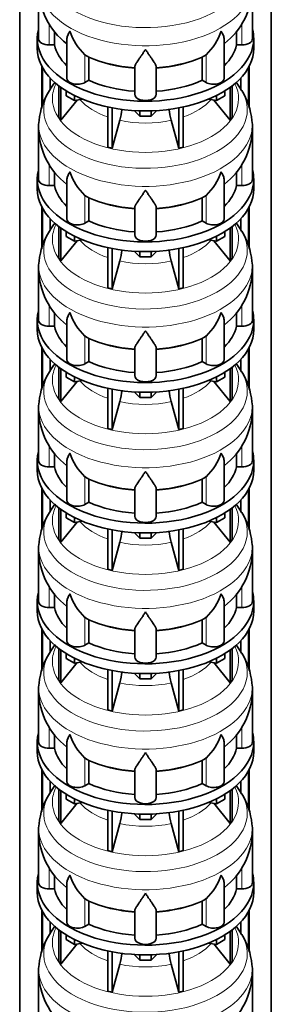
# Model space of a CAD drawing. Header units: millimetres. Extents: x -304 to -45, y -444 to 1021.
# Tile 7 of 29: x -90 to -48, y -270 to -105. Entities that reach past the tile are written whole.
import ezdxf

# ---------------------------------------------------------------- set-up
doc = ezdxf.new("R2010")
doc.units = ezdxf.units.MM
doc.layers.add('MID_134-18', color=7, linetype='Continuous')
doc.layers.add('VSI134_DIFFUSORE', color=7, linetype='Continuous')

# ---------------------------------------------------------------- blocks, each defined once
blk = doc.blocks.new('SE4')
at = {"layer": 'MID_134-18', "color": 7, "linetype": 'Continuous', "lineweight": 35}
for p, q in [((-90.25, 42.75), (-90.25, -385.98)), ((-47.93, -385.98), (-47.93, 42.75)), ((-86.55, -119.56), (-86.55, -112.5)), ((-51.63, -112.5), (-51.63, -119.52)), ((-86.4, -119.05), (-86.4, -112.78)), ((-51.78, -112.78), (-51.78, -119.02)), ((-85.1, -116.31), (-85.1, -114.53)), ((-53.08, -114.53), (-53.08, -116.3)), ((-86.55, -143.24), (-86.55, -136.17)), ((-86.4, -142.73), (-86.4, -136.46)), ((-51.78, -136.46), (-51.78, -142.69)), ((-51.63, -136.17), (-51.63, -143.2)), ((-85.1, -139.99), (-85.1, -138.21)), ((-53.08, -138.21), (-53.08, -139.98)), ((-86.55, -166.91), (-86.55, -159.85)), ((-86.4, -166.4), (-86.4, -160.13)), ((-51.78, -160.13), (-51.78, -166.37)), ((-51.63, -159.85), (-51.63, -166.88)), ((-85.1, -163.67), (-85.1, -161.89)), ((-53.08, -161.89), (-53.08, -163.66)), ((-86.55, -190.59), (-86.55, -183.53)), ((-86.4, -190.08), (-86.4, -183.81)), ((-51.78, -183.81), (-51.78, -190.05)), ((-51.63, -183.53), (-51.63, -190.56)), ((-85.1, -187.35), (-85.1, -185.57)), ((-53.08, -185.57), (-53.08, -187.34)), ((-86.55, -214.27), (-86.55, -207.21)), ((-86.4, -213.76), (-86.4, -207.49)), ((-51.78, -207.49), (-51.78, -213.73)), ((-51.63, -207.21), (-51.63, -214.23)), ((-85.1, -211.02), (-85.1, -209.25)), ((-53.08, -209.25), (-53.08, -211.02)), ((-86.55, -237.95), (-86.55, -230.89)), ((-86.4, -237.44), (-86.4, -231.17)), ((-51.78, -231.17), (-51.78, -237.41)), ((-51.63, -230.89), (-51.63, -237.91)), ((-85.1, -234.7), (-85.1, -232.92)), ((-53.08, -232.92), (-53.08, -234.7)), ((-86.55, -261.63), (-86.55, -254.57)), ((-86.4, -261.12), (-86.4, -254.85)), ((-51.78, -254.85), (-51.78, -261.09)), ((-51.63, -254.57), (-51.63, -261.59)), ((-85.1, -258.38), (-85.1, -256.6)), ((-53.08, -256.6), (-53.08, -258.37))]:
    blk.add_line(p, q, dxfattribs=at)
at = {"layer": 'VSI134_DIFFUSORE', "color": 7, "linetype": 'Continuous', "lineweight": 35}
for p, q in [((-87.09, -99.29), (-87.09, -107.9)), ((-51.09, -107.9), (-51.09, -99.29)), ((-84.38, -108.94), (-84.38, -106.65)), ((-53.8, -106.64), (-53.8, -108.94)), ((-87.29, -107.9), (-87.29, -109.53)), ((-85.29, -108.94), (-84.38, -108.94)), ((-82.35, -108.08), (-82.35, -114.51)), ((-55.83, -114.51), (-55.83, -108.05)), ((-53.8, -108.94), (-52.89, -108.94)), ((-50.89, -109.53), (-50.89, -107.9)), ((-78.99, -110.79), (-79.27, -110.58)), ((-78.63, -114.88), (-78.63, -110.98)), ((-59.55, -110.98), (-59.55, -114.88)), ((-58.91, -110.58), (-59.19, -110.79)), ((-70.89, -117.25), (-70.89, -112.58)), ((-67.29, -117.25), (-67.29, -112.58)), ((-83.66, -115.83), (-83.66, -121.17)), ((-79.27, -115.25), (-78.63, -114.88)), ((-59.55, -114.88), (-58.91, -115.25)), ((-54.52, -115.83), (-54.52, -121.17)), ((-83.35, -116.06), (-83.35, -121.59)), ((-82.44, -117.48), (-82.44, -116.67)), ((-81.05, -118.28), (-82.44, -117.48)), ((-81.05, -118.28), (-81.05, -117.45)), ((-57.13, -118.28), (-57.13, -117.45)), ((-55.74, -117.48), (-57.13, -118.28)), ((-55.74, -117.48), (-55.74, -116.67)), ((-54.83, -116.06), (-54.83, -121.59)), ((-83.35, -121.59), (-80.58, -118.21)), ((-79.69, -118.07), (-81.05, -118.28)), ((-57.13, -118.28), (-58.49, -118.07)), ((-57.6, -118.21), (-54.83, -121.59)), ((-75.43, -119.38), (-75.43, -126.17)), ((-74.69, -119.53), (-74.69, -126.34)), ((-70.07, -120.91), (-71, -119.98)), ((-70.07, -120.91), (-70.07, -120.02)), ((-68.11, -120.91), (-70.07, -120.91)), ((-67.18, -119.98), (-68.11, -120.91)), ((-68.11, -120.91), (-68.11, -120.02)), ((-63.49, -119.53), (-63.49, -126.34)), ((-62.75, -119.38), (-62.75, -126.17)), ((-83.66, -121.17), (-83.35, -121.59)), ((-74.69, -126.34), (-73.43, -121.62)), ((-64.75, -121.62), (-63.49, -126.34)), ((-54.83, -121.59), (-54.52, -121.17)), ((-87.09, -122.97), (-87.09, -131.58)), ((-51.09, -131.58), (-51.09, -122.97)), ((-75.43, -126.17), (-74.69, -126.34)), ((-63.49, -126.34), (-62.75, -126.17)), ((-84.38, -132.62), (-84.38, -130.33)), ((-53.8, -130.32), (-53.8, -132.62)), ((-87.29, -131.58), (-87.29, -133.21)), ((-82.35, -131.76), (-82.35, -138.19)), ((-55.83, -138.19), (-55.83, -131.73)), ((-50.89, -133.21), (-50.89, -131.58)), ((-85.29, -132.62), (-84.38, -132.62)), ((-78.99, -134.47), (-79.27, -134.26)), ((-58.91, -134.26), (-59.19, -134.47)), ((-53.8, -132.62), (-52.89, -132.62)), ((-78.63, -138.56), (-78.63, -134.66)), ((-59.55, -134.66), (-59.55, -138.56)), ((-70.89, -140.93), (-70.89, -136.26)), ((-67.29, -140.93), (-67.29, -136.26)), ((-79.27, -138.93), (-78.63, -138.56)), ((-59.55, -138.56), (-58.91, -138.93)), ((-83.66, -139.51), (-83.66, -144.85)), ((-83.35, -139.74), (-83.35, -145.27)), ((-82.44, -141.16), (-82.44, -140.35)), ((-55.74, -141.16), (-55.74, -140.35)), ((-54.83, -139.74), (-54.83, -145.27)), ((-54.52, -139.51), (-54.52, -144.85)), ((-83.35, -145.27), (-80.58, -141.89)), ((-81.05, -141.96), (-82.44, -141.16)), ((-81.05, -141.96), (-81.05, -141.13)), ((-79.69, -141.75), (-81.05, -141.96)), ((-57.13, -141.96), (-58.49, -141.75)), ((-57.6, -141.89), (-54.83, -145.27)), ((-57.13, -141.96), (-57.13, -141.13)), ((-55.74, -141.16), (-57.13, -141.96)), ((-75.43, -143.06), (-75.43, -149.85)), ((-74.69, -143.21), (-74.69, -150.02)), ((-70.07, -144.59), (-71, -143.66)), ((-70.07, -144.59), (-70.07, -143.7)), ((-67.18, -143.66), (-68.11, -144.59)), ((-68.11, -144.59), (-68.11, -143.7)), ((-63.49, -143.21), (-63.49, -150.02)), ((-62.75, -143.06), (-62.75, -149.85)), ((-83.66, -144.85), (-83.35, -145.27)), ((-74.69, -150.02), (-73.43, -145.3)), ((-68.11, -144.59), (-70.07, -144.59)), ((-64.75, -145.3), (-63.49, -150.02)), ((-54.83, -145.27), (-54.52, -144.85)), ((-87.09, -146.64), (-87.09, -155.26)), ((-51.09, -155.26), (-51.09, -146.64)), ((-75.43, -149.85), (-74.69, -150.02)), ((-63.49, -150.02), (-62.75, -149.85)), ((-84.38, -156.29), (-84.38, -154.01)), ((-53.8, -154), (-53.8, -156.29)), ((-87.29, -155.26), (-87.29, -156.89)), ((-82.35, -155.44), (-82.35, -161.87)), ((-55.83, -161.87), (-55.83, -155.41)), ((-50.89, -156.89), (-50.89, -155.26)), ((-85.29, -156.29), (-84.38, -156.29)), ((-53.8, -156.29), (-52.89, -156.29)), ((-78.99, -158.14), (-79.27, -157.93)), ((-78.63, -162.23), (-78.63, -158.34)), ((-59.55, -158.34), (-59.55, -162.23)), ((-58.91, -157.93), (-59.19, -158.14)), ((-70.89, -164.61), (-70.89, -159.94)), ((-67.29, -164.61), (-67.29, -159.94)), ((-79.27, -162.6), (-78.63, -162.23)), ((-59.55, -162.23), (-58.91, -162.6)), ((-83.66, -163.19), (-83.66, -168.52)), ((-83.35, -163.42), (-83.35, -168.95)), ((-82.44, -164.84), (-82.44, -164.03)), ((-55.74, -164.84), (-55.74, -164.03)), ((-54.83, -163.42), (-54.83, -168.95)), ((-54.52, -163.19), (-54.52, -168.52)), ((-83.35, -168.95), (-80.58, -165.57)), ((-81.05, -165.64), (-82.44, -164.84)), ((-81.05, -165.64), (-81.05, -164.81)), ((-79.69, -165.43), (-81.05, -165.64)), ((-57.13, -165.64), (-58.49, -165.43)), ((-57.6, -165.57), (-54.83, -168.95)), ((-57.13, -165.64), (-57.13, -164.81)), ((-55.74, -164.84), (-57.13, -165.64)), ((-75.43, -166.74), (-75.43, -173.52)), ((-74.69, -166.89), (-74.69, -173.7)), ((-70.07, -168.27), (-71, -167.34)), ((-70.07, -168.27), (-70.07, -167.38)), ((-67.18, -167.34), (-68.11, -168.27)), ((-68.11, -168.27), (-68.11, -167.38)), ((-63.49, -166.89), (-63.49, -173.7)), ((-62.75, -166.74), (-62.75, -173.52)), ((-83.66, -168.52), (-83.35, -168.95)), ((-74.69, -173.7), (-73.43, -168.98)), ((-68.11, -168.27), (-70.07, -168.27)), ((-64.75, -168.98), (-63.49, -173.7)), ((-54.83, -168.95), (-54.52, -168.52)), ((-87.09, -170.32), (-87.09, -178.93)), ((-51.09, -178.93), (-51.09, -170.32)), ((-75.43, -173.52), (-74.69, -173.7)), ((-63.49, -173.7), (-62.75, -173.52)), ((-87.29, -178.93), (-87.29, -180.57)), ((-84.38, -179.97), (-84.38, -177.68)), ((-53.8, -177.68), (-53.8, -179.97)), ((-50.89, -180.57), (-50.89, -178.93)), ((-85.29, -179.97), (-84.38, -179.97)), ((-82.35, -179.11), (-82.35, -185.55)), ((-55.83, -185.55), (-55.83, -179.09)), ((-53.8, -179.97), (-52.89, -179.97)), ((-78.99, -181.82), (-79.27, -181.61)), ((-78.63, -185.91), (-78.63, -182.02)), ((-59.55, -182.02), (-59.55, -185.91)), ((-58.91, -181.61), (-59.19, -181.82)), ((-70.89, -188.29), (-70.89, -183.62)), ((-67.29, -188.29), (-67.29, -183.62)), ((-83.66, -186.87), (-83.66, -192.2)), ((-83.35, -187.1), (-83.35, -192.63)), ((-79.27, -186.28), (-78.63, -185.91)), ((-59.55, -185.91), (-58.91, -186.28)), ((-54.83, -187.1), (-54.83, -192.63)), ((-54.52, -186.87), (-54.52, -192.2)), ((-82.44, -188.52), (-82.44, -187.71)), ((-81.05, -189.32), (-82.44, -188.52)), ((-81.05, -189.32), (-81.05, -188.49)), ((-57.13, -189.32), (-57.13, -188.49)), ((-55.74, -188.52), (-57.13, -189.32)), ((-55.74, -188.52), (-55.74, -187.71)), ((-83.35, -192.63), (-80.58, -189.25)), ((-79.69, -189.11), (-81.05, -189.32)), ((-75.43, -190.42), (-75.43, -197.2)), ((-74.69, -190.56), (-74.69, -197.38)), ((-63.49, -190.56), (-63.49, -197.38)), ((-62.75, -190.42), (-62.75, -197.2)), ((-57.13, -189.32), (-58.49, -189.11)), ((-57.6, -189.25), (-54.83, -192.63)), ((-83.66, -192.2), (-83.35, -192.63)), ((-70.07, -191.95), (-71, -191.02)), ((-70.07, -191.95), (-70.07, -191.06)), ((-68.11, -191.95), (-70.07, -191.95)), ((-67.18, -191.02), (-68.11, -191.95)), ((-68.11, -191.95), (-68.11, -191.06)), ((-54.83, -192.63), (-54.52, -192.2)), ((-74.69, -197.38), (-73.43, -192.65)), ((-64.75, -192.65), (-63.49, -197.38)), ((-87.09, -194), (-87.09, -202.61)), ((-51.09, -202.61), (-51.09, -194)), ((-75.43, -197.2), (-74.69, -197.38)), ((-63.49, -197.38), (-62.75, -197.2)), ((-84.38, -203.65), (-84.38, -201.36)), ((-53.8, -201.35), (-53.8, -203.65)), ((-87.29, -202.61), (-87.29, -204.25)), ((-85.29, -203.65), (-84.38, -203.65)), ((-82.35, -202.79), (-82.35, -209.23)), ((-55.83, -209.23), (-55.83, -202.77)), ((-53.8, -203.65), (-52.89, -203.65)), ((-50.89, -204.25), (-50.89, -202.61)), ((-78.99, -205.5), (-79.27, -205.29)), ((-58.91, -205.29), (-59.19, -205.5)), ((-78.63, -209.59), (-78.63, -205.7)), ((-59.55, -205.7), (-59.55, -209.59)), ((-70.89, -211.97), (-70.89, -207.3)), ((-67.29, -211.97), (-67.29, -207.3)), ((-79.27, -209.96), (-78.63, -209.59)), ((-59.55, -209.59), (-58.91, -209.96)), ((-83.66, -210.55), (-83.66, -215.88)), ((-83.35, -210.77), (-83.35, -216.31)), ((-82.44, -212.2), (-82.44, -211.39)), ((-55.74, -212.2), (-55.74, -211.39)), ((-54.83, -210.77), (-54.83, -216.31)), ((-54.52, -210.55), (-54.52, -215.88)), ((-83.35, -216.31), (-80.58, -212.92)), ((-81.05, -213), (-82.44, -212.2)), ((-81.05, -213), (-81.05, -212.16)), ((-79.69, -212.79), (-81.05, -213)), ((-57.13, -213), (-58.49, -212.79)), ((-57.6, -212.92), (-54.83, -216.31)), ((-57.13, -213), (-57.13, -212.16)), ((-55.74, -212.2), (-57.13, -213)), ((-75.43, -214.09), (-75.43, -220.88)), ((-74.69, -214.24), (-74.69, -221.06)), ((-70.07, -215.62), (-71, -214.69)), ((-70.07, -215.62), (-70.07, -214.74)), ((-67.18, -214.69), (-68.11, -215.62)), ((-68.11, -215.62), (-68.11, -214.74)), ((-63.49, -214.24), (-63.49, -221.06)), ((-62.75, -214.09), (-62.75, -220.88)), ((-83.66, -215.88), (-83.35, -216.31)), ((-74.69, -221.06), (-73.43, -216.33)), ((-68.11, -215.62), (-70.07, -215.62)), ((-64.75, -216.33), (-63.49, -221.06)), ((-54.83, -216.31), (-54.52, -215.88)), ((-87.09, -217.68), (-87.09, -226.29)), ((-51.09, -226.29), (-51.09, -217.68)), ((-75.43, -220.88), (-74.69, -221.06)), ((-63.49, -221.06), (-62.75, -220.88)), ((-84.38, -227.33), (-84.38, -225.04)), ((-53.8, -225.03), (-53.8, -227.33)), ((-87.29, -226.29), (-87.29, -227.92)), ((-82.35, -226.47), (-82.35, -232.9)), ((-55.83, -232.9), (-55.83, -226.45)), ((-50.89, -227.92), (-50.89, -226.29)), ((-85.29, -227.33), (-84.38, -227.33)), ((-53.8, -227.33), (-52.89, -227.33)), ((-78.99, -229.18), (-79.27, -228.97)), ((-78.63, -233.27), (-78.63, -229.37)), ((-59.55, -229.37), (-59.55, -233.27)), ((-58.91, -228.97), (-59.19, -229.18)), ((-70.89, -235.64), (-70.89, -230.97)), ((-67.29, -235.64), (-67.29, -230.97)), ((-79.27, -233.64), (-78.63, -233.27)), ((-59.55, -233.27), (-58.91, -233.64)), ((-83.66, -234.22), (-83.66, -239.56)), ((-83.35, -234.45), (-83.35, -239.99)), ((-82.44, -235.88), (-82.44, -235.06)), ((-55.74, -235.88), (-55.74, -235.06)), ((-54.83, -234.45), (-54.83, -239.99)), ((-54.52, -234.22), (-54.52, -239.56)), ((-83.35, -239.99), (-80.58, -236.6)), ((-81.05, -236.68), (-82.44, -235.88)), ((-81.05, -236.68), (-81.05, -235.84)), ((-79.69, -236.47), (-81.05, -236.68)), ((-57.13, -236.68), (-58.49, -236.47)), ((-57.6, -236.6), (-54.83, -239.99)), ((-57.13, -236.68), (-57.13, -235.84)), ((-55.74, -235.88), (-57.13, -236.68)), ((-75.43, -237.77), (-75.43, -244.56)), ((-74.69, -237.92), (-74.69, -244.74)), ((-70.07, -239.3), (-71, -238.37)), ((-70.07, -239.3), (-70.07, -238.42)), ((-67.18, -238.37), (-68.11, -239.3)), ((-68.11, -239.3), (-68.11, -238.42)), ((-63.49, -237.92), (-63.49, -244.74)), ((-62.75, -237.77), (-62.75, -244.56)), ((-83.66, -239.56), (-83.35, -239.99)), ((-74.69, -244.74), (-73.43, -240.01)), ((-68.11, -239.3), (-70.07, -239.3)), ((-64.75, -240.01), (-63.49, -244.74)), ((-54.83, -239.99), (-54.52, -239.56)), ((-87.09, -241.36), (-87.09, -249.97)), ((-51.09, -249.97), (-51.09, -241.36)), ((-75.43, -244.56), (-74.69, -244.74)), ((-63.49, -244.74), (-62.75, -244.56)), ((-87.29, -249.97), (-87.29, -251.6)), ((-84.38, -251.01), (-84.38, -248.72)), ((-82.35, -250.15), (-82.35, -256.58)), ((-55.83, -256.58), (-55.83, -250.13)), ((-53.8, -248.71), (-53.8, -251.01)), ((-50.89, -251.6), (-50.89, -249.97)), ((-85.29, -251.01), (-84.38, -251.01)), ((-53.8, -251.01), (-52.89, -251.01)), ((-78.99, -252.86), (-79.27, -252.65)), ((-78.63, -256.95), (-78.63, -253.05)), ((-59.55, -253.05), (-59.55, -256.95)), ((-58.91, -252.65), (-59.19, -252.86)), ((-70.89, -259.32), (-70.89, -254.65)), ((-67.29, -259.32), (-67.29, -254.65)), ((-83.66, -257.9), (-83.66, -263.24)), ((-83.35, -258.13), (-83.35, -263.66)), ((-79.27, -257.32), (-78.63, -256.95)), ((-59.55, -256.95), (-58.91, -257.32)), ((-54.83, -258.13), (-54.83, -263.66)), ((-54.52, -257.9), (-54.52, -263.24)), ((-82.44, -259.55), (-82.44, -258.74)), ((-81.05, -260.36), (-82.44, -259.55)), ((-81.05, -260.36), (-81.05, -259.52)), ((-79.69, -260.14), (-81.05, -260.36)), ((-57.13, -260.36), (-58.49, -260.14)), ((-57.13, -260.36), (-57.13, -259.52)), ((-55.74, -259.55), (-57.13, -260.36)), ((-55.74, -259.55), (-55.74, -258.74)), ((-83.35, -263.66), (-80.58, -260.28)), ((-75.43, -261.45), (-75.43, -268.24)), ((-74.69, -261.6), (-74.69, -268.41)), ((-63.49, -261.6), (-63.49, -268.41)), ((-62.75, -261.45), (-62.75, -268.24)), ((-57.6, -260.28), (-54.83, -263.66)), ((-83.66, -263.24), (-83.35, -263.66)), ((-70.07, -262.98), (-71, -262.05)), ((-70.07, -262.98), (-70.07, -262.09)), ((-68.11, -262.98), (-70.07, -262.98)), ((-67.18, -262.05), (-68.11, -262.98)), ((-68.11, -262.98), (-68.11, -262.09)), ((-54.83, -263.66), (-54.52, -263.24)), ((-87.09, -265.04), (-87.09, -273.65)), ((-74.69, -268.41), (-73.43, -263.69)), ((-64.75, -263.69), (-63.49, -268.41)), ((-51.09, -273.65), (-51.09, -265.04)), ((-75.43, -268.24), (-74.69, -268.41)), ((-63.49, -268.41), (-62.75, -268.24))]:
    blk.add_line(p, q, dxfattribs=at)
at = {"layer": 'VSI134_DIFFUSORE', "color": 4, "linetype": 'Continuous', "lineweight": 9}
for p, q in [((-85.29, -108.94), (-85.29, -105.38)), ((-52.89, -108.94), (-52.89, -105.37)), ((-79.27, -115.25), (-79.27, -110.58)), ((-58.91, -115.25), (-58.91, -110.58)), ((-85.29, -132.62), (-85.29, -129.06)), ((-52.89, -132.62), (-52.89, -129.05)), ((-79.27, -138.93), (-79.27, -134.26)), ((-58.91, -138.93), (-58.91, -134.26)), ((-85.29, -156.29), (-85.29, -152.74)), ((-52.89, -156.29), (-52.89, -152.73)), ((-79.27, -162.6), (-79.27, -157.93)), ((-58.91, -162.6), (-58.91, -157.93)), ((-85.29, -179.97), (-85.29, -176.42)), ((-52.89, -179.97), (-52.89, -176.41)), ((-79.27, -186.28), (-79.27, -181.61)), ((-58.91, -186.28), (-58.91, -181.61)), ((-85.29, -203.65), (-85.29, -200.09)), ((-52.89, -203.65), (-52.89, -200.09)), ((-79.27, -209.96), (-79.27, -205.29)), ((-58.91, -209.96), (-58.91, -205.29)), ((-85.29, -227.33), (-85.29, -223.77)), ((-52.89, -227.33), (-52.89, -223.77)), ((-79.27, -233.64), (-79.27, -228.97)), ((-58.91, -233.64), (-58.91, -228.97)), ((-85.29, -251.01), (-85.29, -247.45)), ((-52.89, -251.01), (-52.89, -247.44)), ((-79.27, -257.32), (-79.27, -252.65)), ((-58.91, -257.32), (-58.91, -252.65))]:
    blk.add_line(p, q, dxfattribs=at)
at = {"layer": 'VSI134_DIFFUSORE', "color": 7, "linetype": 'Continuous', "lineweight": 35}
for centre, radius, start, end in [((-74.87, -99.1), 12.2, 180.9232, 232.019), ((-63.26, -99.11), 12.14, 307.7838, 359.1496), ((-72.77, -103.59), 9.55, 198.6373, 227.0857), ((-65.41, -103.59), 9.55, 312.9143, 341.3628), ((-77.41, -108.31), 2.94, 237.4509, 245.3566), ((-60.77, -108.31), 2.94, 294.6434, 302.5491), ((-73.73, -123.36), 13.37, 142.2745, 149.5903), ((-64.48, -123.38), 13.4, 30.4606, 37.6108), ((-75.26, -122.85), 11.79, 147.9839, 174.2321), ((-62.98, -122.84), 11.85, 5.7267, 31.8237), ((-91.4, -116.76), 18.62, 344.857, 350.8412), ((-47.04, -116.8), 18.35, 189.1522, 195.2315), ((-82.33, -122.59), 4.75, 168.7957, 184.6567), ((-55.92, -122.6), 4.82, 355.6284, 11.2767), ((-74.87, -122.77), 12.2, 180.9232, 232.019), ((-63.26, -122.79), 12.14, 307.7838, 359.1496), ((-72.77, -127.26), 9.55, 198.6373, 227.0857), ((-65.41, -127.26), 9.55, 312.9143, 341.3628), ((-77.41, -131.99), 2.94, 237.4509, 245.3566), ((-60.77, -131.99), 2.94, 294.6434, 302.5491), ((-73.73, -147.04), 13.37, 142.2745, 149.5903), ((-64.48, -147.06), 13.4, 30.4606, 37.6108), ((-75.26, -146.52), 11.79, 147.9839, 174.2321), ((-62.98, -146.52), 11.85, 5.7267, 31.8237), ((-91.4, -140.44), 18.62, 344.857, 350.8412), ((-47.04, -140.48), 18.35, 189.1522, 195.2315), ((-82.33, -146.26), 4.75, 168.7957, 184.6567), ((-55.92, -146.28), 4.82, 355.6284, 11.2767), ((-74.87, -146.45), 12.2, 180.9232, 232.019), ((-63.26, -146.46), 12.14, 307.7838, 359.1496), ((-72.77, -150.94), 9.55, 198.6373, 227.0857), ((-65.41, -150.94), 9.55, 312.9143, 341.3628), ((-77.41, -155.67), 2.94, 237.4509, 245.3566), ((-60.77, -155.67), 2.94, 294.6434, 302.5491), ((-75.26, -170.2), 11.79, 147.9839, 174.2321), ((-73.73, -170.72), 13.37, 142.2745, 149.5903), ((-64.48, -170.74), 13.4, 30.4606, 37.6108), ((-62.98, -170.2), 11.85, 5.7267, 31.8237), ((-91.4, -164.11), 18.62, 344.857, 350.8412), ((-47.04, -164.16), 18.35, 189.1522, 195.2315), ((-82.33, -169.94), 4.75, 168.7957, 184.6567), ((-55.92, -169.96), 4.82, 355.6284, 11.2767), ((-74.87, -170.13), 12.2, 180.9232, 232.019), ((-63.26, -170.14), 12.14, 307.7838, 359.1496), ((-72.77, -174.62), 9.55, 198.6373, 227.0857), ((-65.41, -174.62), 9.55, 312.9143, 341.3628), ((-77.41, -179.34), 2.94, 237.4509, 245.3566), ((-60.77, -179.34), 2.94, 294.6434, 302.5491), ((-73.73, -194.39), 13.37, 142.2745, 149.5903), ((-64.48, -194.42), 13.4, 30.4606, 37.6108), ((-75.26, -193.88), 11.79, 147.9839, 174.2321), ((-62.98, -193.88), 11.85, 5.7267, 31.8237), ((-91.4, -187.79), 18.62, 344.857, 350.8412), ((-47.04, -187.83), 18.35, 189.1522, 195.2315), ((-82.33, -193.62), 4.75, 168.7957, 184.6567), ((-55.92, -193.63), 4.82, 355.6284, 11.2767), ((-74.87, -193.81), 12.2, 180.9232, 232.019), ((-63.26, -193.82), 12.14, 307.7838, 359.1496), ((-72.77, -198.3), 9.55, 198.6373, 227.0857), ((-65.41, -198.3), 9.55, 312.9143, 341.3628), ((-77.41, -203.02), 2.94, 237.4509, 245.3566), ((-60.77, -203.02), 2.94, 294.6434, 302.5491), ((-73.73, -218.07), 13.37, 142.2745, 149.5903), ((-64.48, -218.1), 13.4, 30.4606, 37.6108), ((-75.26, -217.56), 11.79, 147.9839, 174.2321), ((-62.98, -217.55), 11.85, 5.7267, 31.8237), ((-91.4, -211.47), 18.62, 344.857, 350.8412), ((-47.04, -211.51), 18.35, 189.1522, 195.2315), ((-82.33, -217.3), 4.75, 168.7957, 184.6567), ((-55.92, -217.31), 4.82, 355.6284, 11.2767), ((-74.87, -217.49), 12.2, 180.9232, 232.019), ((-63.26, -217.5), 12.14, 307.7838, 359.1496), ((-72.77, -221.98), 9.55, 198.6373, 227.0857), ((-65.41, -221.98), 9.55, 312.9143, 341.3628), ((-77.41, -226.7), 2.94, 237.4509, 245.3566), ((-60.77, -226.7), 2.94, 294.6434, 302.5491), ((-73.73, -241.75), 13.37, 142.2745, 149.5903), ((-64.48, -241.78), 13.4, 30.4606, 37.6108), ((-75.26, -241.24), 11.79, 147.9839, 174.2321), ((-62.98, -241.23), 11.85, 5.7267, 31.8237), ((-91.4, -235.15), 18.62, 344.857, 350.8412), ((-47.04, -235.19), 18.35, 189.1522, 195.2315), ((-82.33, -240.98), 4.75, 168.7957, 184.6567), ((-55.92, -240.99), 4.82, 355.6284, 11.2767), ((-74.87, -241.17), 12.2, 180.9232, 232.019), ((-63.26, -241.18), 12.14, 307.7838, 359.1496), ((-72.77, -245.66), 9.55, 198.6373, 227.0857), ((-65.41, -245.66), 9.55, 312.9143, 341.3628), ((-77.41, -250.38), 2.94, 237.4509, 245.3566), ((-60.77, -250.38), 2.94, 294.6434, 302.5491), ((-73.73, -265.43), 13.37, 142.2745, 149.5903), ((-64.48, -265.45), 13.4, 30.4606, 37.6108), ((-75.26, -264.92), 11.79, 147.9839, 174.2321), ((-62.98, -264.91), 11.85, 5.7267, 31.8237), ((-91.4, -258.83), 18.62, 344.857, 350.8412), ((-47.04, -258.87), 18.35, 189.1522, 195.2315), ((-82.33, -264.66), 4.75, 168.7957, 184.6567), ((-74.87, -264.85), 12.2, 180.9232, 232.019), ((-63.26, -264.86), 12.14, 307.7838, 359.1496), ((-55.92, -264.67), 4.82, 355.6284, 11.2767)]:
    blk.add_arc(centre, radius, start, end, dxfattribs=at)
at = {"layer": 'VSI134_DIFFUSORE', "color": 4, "linetype": 'Continuous', "lineweight": 9}
for centre, major_axis, start_param, end_param in [((-69.09, -96.14), (17.13, 0), 2.810588, 6.283185), ((-69.09, -98.7), (-17.97, 0), 0, 3.20981), ((-69.09, -103.6), (-15.9, 0), 0.898849, 1.457346), ((-69.09, -103.6), (15.9, 0), 4.82584, 5.384336), ((-69.09, -117.98), (-15.66, 0), 0, 3.425204), ((-69.09, -117.98), (-15.66, 0), 5.999574, 6.283185), ((-69.09, -119.82), (17.13, 0), 2.810588, 6.283185), ((-69.09, -119.82), (17.13, 0), 0, 0.331105), ((-69.09, -114.96), (-12.33, 0), 0.463231, 1.030574), ((-69.09, -114.96), (12.33, 0), 5.252612, 5.819954), ((-69.09, -122.37), (-17.97, 0), 0, 3.20981), ((-69.09, -122.37), (-17.97, 0), 6.215147, 6.283185), ((-69.09, -114.96), (-12.33, 0), 1.210556, 1.931037), ((-69.09, -127.28), (-15.9, 0), 0.898849, 1.457346), ((-69.09, -127.28), (15.9, 0), 4.82584, 5.384336), ((-69.09, -141.66), (-15.66, 0), 0, 3.425204), ((-69.09, -141.66), (-15.66, 0), 5.999574, 6.283185), ((-69.09, -143.5), (17.13, 0), 2.810588, 6.283185), ((-69.09, -143.5), (17.13, 0), 0, 0.331105), ((-69.09, -138.64), (-12.33, 0), 0.463231, 1.030574), ((-69.09, -138.64), (12.33, 0), 5.252612, 5.819954), ((-69.09, -146.05), (-17.97, 0), 0, 3.20981), ((-69.09, -146.05), (-17.97, 0), 6.215147, 6.283185), ((-69.09, -138.64), (-12.33, 0), 1.210556, 1.931037), ((-69.09, -150.96), (-15.9, 0), 0.898849, 1.457346), ((-69.09, -150.96), (15.9, 0), 4.82584, 5.384336), ((-69.09, -167.18), (17.13, 0), 2.810588, 6.283185), ((-69.09, -165.34), (-15.66, 0), 0, 3.425204), ((-69.09, -165.34), (-15.66, 0), 5.999574, 6.283185), ((-69.09, -167.18), (17.13, 0), 0, 0.331105), ((-69.09, -162.32), (-12.33, 0), 0.463231, 1.030574), ((-69.09, -162.32), (12.33, 0), 5.252612, 5.819954), ((-69.09, -169.73), (-17.97, 0), 0, 3.20981), ((-69.09, -169.73), (-17.97, 0), 6.215147, 6.283185), ((-69.09, -162.32), (-12.33, 0), 1.210556, 1.931037), ((-69.09, -174.64), (-15.9, 0), 0.898849, 1.457346), ((-69.09, -174.64), (15.9, 0), 4.82584, 5.384336), ((-69.09, -189.02), (-15.66, 0), 0, 3.425204), ((-69.09, -189.02), (-15.66, 0), 5.999574, 6.283185), ((-69.09, -190.86), (17.13, 0), 2.810588, 6.283185), ((-69.09, -190.86), (17.13, 0), 0, 0.331105), ((-69.09, -186), (-12.33, 0), 0.463231, 1.030574), ((-69.09, -186), (12.33, 0), 5.252612, 5.819954), ((-69.09, -193.41), (-17.97, 0), 0, 3.20981), ((-69.09, -193.41), (-17.97, 0), 6.215147, 6.283185), ((-69.09, -186), (-12.33, 0), 1.210556, 1.931037), ((-69.09, -198.32), (-15.9, 0), 0.898849, 1.457346), ((-69.09, -198.32), (15.9, 0), 4.82584, 5.384336), ((-69.09, -212.7), (-15.66, 0), 0, 3.425204), ((-69.09, -212.7), (-15.66, 0), 5.999574, 6.283185), ((-69.09, -214.54), (17.13, 0), 2.810588, 6.283185), ((-69.09, -214.54), (17.13, 0), 0, 0.331105), ((-69.09, -209.67), (-12.33, 0), 0.463231, 1.030574), ((-69.09, -209.67), (12.33, 0), 5.252612, 5.819954), ((-69.09, -217.09), (-17.97, 0), 0, 3.20981), ((-69.09, -217.09), (-17.97, 0), 6.215147, 6.283185), ((-69.09, -209.67), (-12.33, 0), 1.210556, 1.931037), ((-69.09, -222), (-15.9, 0), 0.898849, 1.457346), ((-69.09, -222), (15.9, 0), 4.82584, 5.384336), ((-69.09, -238.21), (17.13, 0), 2.810588, 6.283185), ((-69.09, -236.38), (-15.66, 0), 0, 3.425204), ((-69.09, -236.38), (-15.66, 0), 5.999574, 6.283185), ((-69.09, -238.21), (17.13, 0), 0, 0.331105), ((-69.09, -233.35), (-12.33, 0), 0.463231, 1.030574), ((-69.09, -233.35), (12.33, 0), 5.252612, 5.819954), ((-69.09, -240.77), (-17.97, 0), 0, 3.20981), ((-69.09, -240.77), (-17.97, 0), 6.215147, 6.283185), ((-69.09, -233.35), (-12.33, 0), 1.210556, 1.931037), ((-69.09, -245.67), (-15.9, 0), 0.898849, 1.457346), ((-69.09, -245.67), (15.9, 0), 4.82584, 5.384336), ((-69.09, -260.05), (-15.66, 0), 0, 3.425204), ((-69.09, -260.05), (-15.66, 0), 5.999574, 6.283185), ((-69.09, -261.89), (17.13, 0), 2.810588, 6.283185), ((-69.09, -257.03), (-12.33, 0), 0.463231, 1.030574), ((-69.09, -257.03), (12.33, 0), 5.252612, 5.819954), ((-69.09, -261.89), (17.13, 0), 0, 0.331105), ((-69.09, -264.44), (-17.97, 0), 0, 3.20981), ((-69.09, -264.44), (-17.97, 0), 6.215147, 6.283185), ((-69.09, -257.03), (-12.33, 0), 1.210556, 1.931037)]:
    blk.add_ellipse(centre, major_axis=major_axis, ratio=0.57735, start_param=start_param, end_param=end_param, dxfattribs=at)
at = {"layer": 'VSI134_DIFFUSORE', "color": 7, "linetype": 'Continuous', "lineweight": 35}
for centre, major_axis, start_param, end_param in [((-69.09, -107.9), (18.2, 0), 2.993207, 6.283185), ((-69.09, -107.9), (18.2, 0), 0, 0.148386), ((-85.29, -107.9), (1.8, 0), 3.141593, 4.712389), ((-69.09, -107.9), (-15.4, 0), 0.117151, 0.534109), ((-69.09, -107.9), (15.4, 0), 5.749077, 6.166034), ((-52.89, -107.9), (-1.8, 0), 1.570796, 3.141593), ((-69.09, -109.53), (-18.2, 0), 0, 3.141593), ((-69.09, -104), (-15.4, 0), 0.902549, 1.453645), ((-69.09, -104), (15.4, 0), 4.82954, 5.380636), ((-80.55, -114.51), (1.8, 0), 3.141593, 5.497787), ((-69.09, -107.9), (-15.4, 0), 0.902549, 1.453645), ((-69.09, -107.9), (15.4, 0), 4.82954, 5.380636), ((-57.63, -114.51), (-1.8, 0), 0.785398, 3.141593), ((-69.09, -117.25), (-1.8, 0), 0, 3.141593), ((-69.09, -131.58), (18.2, 0), 2.993207, 6.283185), ((-69.09, -131.58), (18.2, 0), 0, 0.148386), ((-85.29, -131.58), (1.8, 0), 3.141593, 4.712389), ((-52.89, -131.58), (-1.8, 0), 1.570796, 3.141593), ((-69.09, -133.21), (-18.2, 0), 0, 3.141593), ((-69.09, -131.58), (-15.4, 0), 0.117151, 0.534109), ((-69.09, -131.58), (15.4, 0), 5.749077, 6.166034), ((-69.09, -127.68), (-15.4, 0), 0.902549, 1.453645), ((-69.09, -127.68), (15.4, 0), 4.82954, 5.380636), ((-80.55, -138.19), (1.8, 0), 3.141593, 5.497787), ((-69.09, -131.58), (-15.4, 0), 0.902549, 1.453645), ((-69.09, -131.58), (15.4, 0), 4.82954, 5.380636), ((-57.63, -138.19), (-1.8, 0), 0.785398, 3.141593), ((-69.09, -140.93), (-1.8, 0), 0, 3.141593), ((-69.09, -155.26), (18.2, 0), 2.993207, 6.283185), ((-69.09, -155.26), (18.2, 0), 0, 0.148386), ((-85.29, -155.26), (1.8, 0), 3.141593, 4.712389), ((-52.89, -155.26), (-1.8, 0), 1.570796, 3.141593), ((-69.09, -156.89), (-18.2, 0), 0, 3.141593), ((-69.09, -155.26), (-15.4, 0), 0.117151, 0.534109), ((-69.09, -155.26), (15.4, 0), 5.749077, 6.166034), ((-69.09, -151.36), (-15.4, 0), 0.902549, 1.453645), ((-69.09, -151.36), (15.4, 0), 4.82954, 5.380636), ((-80.55, -161.87), (1.8, 0), 3.141593, 5.497787), ((-69.09, -155.26), (-15.4, 0), 0.902549, 1.453645), ((-69.09, -155.26), (15.4, 0), 4.82954, 5.380636), ((-57.63, -161.87), (-1.8, 0), 0.785398, 3.141593), ((-69.09, -164.61), (-1.8, 0), 0, 3.141593), ((-69.09, -178.93), (18.2, 0), 2.993207, 6.283185), ((-85.29, -178.93), (1.8, 0), 3.141593, 4.712389), ((-52.89, -178.93), (-1.8, 0), 1.570796, 3.141593), ((-69.09, -178.93), (18.2, 0), 0, 0.148386), ((-69.09, -180.57), (-18.2, 0), 0, 3.141593), ((-69.09, -178.93), (-15.4, 0), 0.117151, 0.534109), ((-69.09, -178.93), (15.4, 0), 5.749077, 6.166034), ((-69.09, -175.04), (-15.4, 0), 0.902549, 1.453645), ((-69.09, -175.04), (15.4, 0), 4.82954, 5.380636), ((-80.55, -185.55), (1.8, 0), 3.141593, 5.497787), ((-57.63, -185.55), (-1.8, 0), 0.785398, 3.141593), ((-69.09, -178.93), (-15.4, 0), 0.902549, 1.453645), ((-69.09, -178.93), (15.4, 0), 4.82954, 5.380636), ((-69.09, -188.29), (-1.8, 0), 0, 3.141593), ((-69.09, -202.61), (18.2, 0), 2.993207, 6.283185), ((-69.09, -202.61), (18.2, 0), 0, 0.148386), ((-85.29, -202.61), (1.8, 0), 3.141593, 4.712389), ((-69.09, -202.61), (-15.4, 0), 0.117151, 0.534109), ((-69.09, -202.61), (15.4, 0), 5.749077, 6.166034), ((-52.89, -202.61), (-1.8, 0), 1.570796, 3.141593), ((-69.09, -204.25), (-18.2, 0), 0, 3.141593), ((-69.09, -198.72), (-15.4, 0), 0.902549, 1.453645), ((-69.09, -198.72), (15.4, 0), 4.82954, 5.380636), ((-80.55, -209.23), (1.8, 0), 3.141593, 5.497787), ((-69.09, -202.61), (-15.4, 0), 0.902549, 1.453645), ((-69.09, -202.61), (15.4, 0), 4.82954, 5.380636), ((-57.63, -209.23), (-1.8, 0), 0.785398, 3.141593), ((-69.09, -211.97), (-1.8, 0), 0, 3.141593), ((-69.09, -226.29), (18.2, 0), 2.993207, 6.283185), ((-69.09, -226.29), (18.2, 0), 0, 0.148386), ((-85.29, -226.29), (1.8, 0), 3.141593, 4.712389), ((-52.89, -226.29), (-1.8, 0), 1.570796, 3.141593), ((-69.09, -227.92), (-18.2, 0), 0, 3.141593), ((-69.09, -226.29), (-15.4, 0), 0.117151, 0.534109), ((-69.09, -226.29), (15.4, 0), 5.749077, 6.166034), ((-69.09, -222.4), (-15.4, 0), 0.902549, 1.453645), ((-69.09, -222.4), (15.4, 0), 4.82954, 5.380636), ((-80.55, -232.9), (1.8, 0), 3.141593, 5.497787), ((-69.09, -226.29), (-15.4, 0), 0.902549, 1.453645), ((-69.09, -226.29), (15.4, 0), 4.82954, 5.380636), ((-57.63, -232.9), (-1.8, 0), 0.785398, 3.141593), ((-69.09, -235.64), (-1.8, 0), 0, 3.141593), ((-69.09, -249.97), (18.2, 0), 2.993207, 6.283185), ((-69.09, -249.97), (18.2, 0), 0, 0.148386), ((-85.29, -249.97), (1.8, 0), 3.141593, 4.712389), ((-52.89, -249.97), (-1.8, 0), 1.570796, 3.141593), ((-69.09, -251.6), (-18.2, 0), 0, 3.141593), ((-69.09, -249.97), (-15.4, 0), 0.117151, 0.534109), ((-69.09, -249.97), (15.4, 0), 5.749077, 6.166034), ((-69.09, -246.07), (-15.4, 0), 0.902549, 1.453645), ((-69.09, -246.07), (15.4, 0), 4.82954, 5.380636), ((-80.55, -256.58), (1.8, 0), 3.141593, 5.497787), ((-57.63, -256.58), (-1.8, 0), 0.785398, 3.141593), ((-69.09, -249.97), (-15.4, 0), 0.902549, 1.453645), ((-69.09, -249.97), (15.4, 0), 4.82954, 5.380636), ((-69.09, -259.32), (-1.8, 0), 0, 3.141593)]:
    blk.add_ellipse(centre, major_axis=major_axis, ratio=0.57735, start_param=start_param, end_param=end_param, dxfattribs=at)
for points, knots in [([(-82.35, -108.08), (-82.34, -108.05), (-82.34, -108.02), (-82.33, -107.78), (-82.27, -107.57), (-82.14, -107.24), (-82.08, -107.12), (-81.99, -106.95), (-81.96, -106.89), (-81.91, -106.79), (-81.88, -106.75), (-81.86, -106.7), (-81.84, -106.67), (-81.83, -106.65), (-81.82, -106.64)], [0.4600931, 0.4600931, 0.4600931, 0.4600931, 0.5, 0.5, 0.75, 0.75, 0.875, 0.875, 0.9375, 0.9375, 0.96875, 0.984375, 0.984375, 1, 1, 1, 1]), ([(-55.83, -108.07), (-55.84, -108.05), (-55.84, -108.02), (-55.85, -107.89), (-55.86, -107.79), (-55.92, -107.58), (-55.95, -107.47), (-56.04, -107.24), (-56.1, -107.13), (-56.19, -106.95), (-56.22, -106.89), (-56.27, -106.79), (-56.29, -106.76), (-56.32, -106.7), (-56.34, -106.67), (-56.36, -106.64)], [0.4658143, 0.4658143, 0.4658143, 0.4658143, 0.5, 0.5, 0.625, 0.625, 0.75, 0.75, 0.875, 0.875, 0.9375, 0.9375, 0.96875, 0.96875, 1, 1, 1, 1]), ([(-69.09, -109.68), (-69.12, -109.72), (-69.14, -109.77), (-69.2, -109.85), (-69.22, -109.89), (-69.3, -110.01), (-69.36, -110.1), (-69.51, -110.33), (-69.62, -110.49), (-69.82, -110.78), (-69.92, -110.92), (-70.11, -111.2), (-70.2, -111.32), (-70.37, -111.57), (-70.45, -111.68), (-70.55, -111.85), (-70.59, -111.9), (-70.65, -112), (-70.68, -112.05), (-70.77, -112.2), (-70.81, -112.29), (-70.87, -112.45), (-70.89, -112.52), (-70.89, -112.58)], [0, 0, 0, 0, 0.03125, 0.03125, 0.0625, 0.0625, 0.125, 0.125, 0.25, 0.25, 0.375, 0.375, 0.5, 0.5, 0.625, 0.625, 0.6875, 0.6875, 0.75, 0.75, 0.875, 0.875, 1, 1, 1, 1]), ([(-67.29, -112.58), (-67.29, -112.52), (-67.31, -112.45), (-67.37, -112.29), (-67.41, -112.2), (-67.5, -112.05), (-67.53, -112), (-67.59, -111.9), (-67.63, -111.85), (-67.73, -111.68), (-67.81, -111.57), (-67.98, -111.32), (-68.07, -111.2), (-68.26, -110.93), (-68.36, -110.78), (-68.56, -110.49), (-68.67, -110.33), (-68.82, -110.1), (-68.88, -110.02), (-68.96, -109.89), (-68.98, -109.85), (-69.04, -109.77), (-69.06, -109.72), (-69.09, -109.68)], [0, 0, 0, 0, 0.125, 0.125, 0.25, 0.25, 0.3125, 0.3125, 0.375, 0.375, 0.5, 0.5, 0.625, 0.625, 0.75, 0.75, 0.875, 0.875, 0.9375, 0.9375, 0.96875, 0.96875, 1, 1, 1, 1]), ([(-82.35, -131.76), (-82.34, -131.73), (-82.34, -131.7), (-82.33, -131.46), (-82.27, -131.25), (-82.14, -130.92), (-82.08, -130.8), (-81.99, -130.62), (-81.96, -130.56), (-81.91, -130.47), (-81.88, -130.43), (-81.86, -130.38), (-81.84, -130.35), (-81.83, -130.33), (-81.82, -130.32)], [0.4600931, 0.4600931, 0.4600931, 0.4600931, 0.5, 0.5, 0.75, 0.75, 0.875, 0.875, 0.9375, 0.9375, 0.96875, 0.984375, 0.984375, 1, 1, 1, 1]), ([(-55.83, -131.75), (-55.84, -131.73), (-55.84, -131.7), (-55.85, -131.57), (-55.86, -131.47), (-55.92, -131.26), (-55.95, -131.15), (-56.04, -130.92), (-56.1, -130.8), (-56.19, -130.63), (-56.22, -130.56), (-56.27, -130.47), (-56.29, -130.44), (-56.32, -130.38), (-56.34, -130.35), (-56.36, -130.32)], [0.4658143, 0.4658143, 0.4658143, 0.4658143, 0.5, 0.5, 0.625, 0.625, 0.75, 0.75, 0.875, 0.875, 0.9375, 0.9375, 0.96875, 0.96875, 1, 1, 1, 1]), ([(-69.09, -133.36), (-69.12, -133.4), (-69.14, -133.44), (-69.2, -133.53), (-69.22, -133.57), (-69.3, -133.69), (-69.36, -133.77), (-69.51, -134.01), (-69.62, -134.17), (-69.82, -134.46), (-69.92, -134.6), (-70.11, -134.87), (-70.2, -135), (-70.37, -135.25), (-70.45, -135.36), (-70.55, -135.53), (-70.59, -135.58), (-70.65, -135.68), (-70.68, -135.73), (-70.77, -135.88), (-70.81, -135.96), (-70.87, -136.12), (-70.89, -136.2), (-70.89, -136.26)], [0, 0, 0, 0, 0.03125, 0.03125, 0.0625, 0.0625, 0.125, 0.125, 0.25, 0.25, 0.375, 0.375, 0.5, 0.5, 0.625, 0.625, 0.6875, 0.6875, 0.75, 0.75, 0.875, 0.875, 1, 1, 1, 1]), ([(-67.29, -136.26), (-67.29, -136.2), (-67.31, -136.12), (-67.37, -135.96), (-67.41, -135.88), (-67.5, -135.73), (-67.53, -135.68), (-67.59, -135.58), (-67.63, -135.53), (-67.73, -135.36), (-67.81, -135.25), (-67.98, -135), (-68.07, -134.87), (-68.26, -134.6), (-68.36, -134.46), (-68.56, -134.17), (-68.67, -134.01), (-68.82, -133.77), (-68.88, -133.69), (-68.96, -133.57), (-68.98, -133.53), (-69.04, -133.44), (-69.06, -133.4), (-69.09, -133.36)], [0, 0, 0, 0, 0.125, 0.125, 0.25, 0.25, 0.3125, 0.3125, 0.375, 0.375, 0.5, 0.5, 0.625, 0.625, 0.75, 0.75, 0.875, 0.875, 0.9375, 0.9375, 0.96875, 0.96875, 1, 1, 1, 1]), ([(-82.35, -155.44), (-82.34, -155.41), (-82.34, -155.38), (-82.33, -155.14), (-82.27, -154.93), (-82.14, -154.6), (-82.08, -154.48), (-81.99, -154.3), (-81.96, -154.24), (-81.91, -154.15), (-81.88, -154.1), (-81.86, -154.06), (-81.84, -154.03), (-81.83, -154.01), (-81.82, -153.99)], [0.4600931, 0.4600931, 0.4600931, 0.4600931, 0.5, 0.5, 0.75, 0.75, 0.875, 0.875, 0.9375, 0.9375, 0.96875, 0.984375, 0.984375, 1, 1, 1, 1]), ([(-55.83, -155.43), (-55.84, -155.4), (-55.84, -155.38), (-55.85, -155.25), (-55.86, -155.15), (-55.92, -154.93), (-55.95, -154.82), (-56.04, -154.6), (-56.1, -154.48), (-56.19, -154.3), (-56.22, -154.24), (-56.27, -154.15), (-56.29, -154.12), (-56.32, -154.06), (-56.34, -154.03), (-56.36, -153.99)], [0.4658143, 0.4658143, 0.4658143, 0.4658143, 0.5, 0.5, 0.625, 0.625, 0.75, 0.75, 0.875, 0.875, 0.9375, 0.9375, 0.96875, 0.96875, 1, 1, 1, 1]), ([(-69.09, -157.04), (-69.12, -157.08), (-69.14, -157.12), (-69.2, -157.21), (-69.22, -157.25), (-69.3, -157.37), (-69.36, -157.45), (-69.51, -157.69), (-69.62, -157.84), (-69.82, -158.14), (-69.92, -158.28), (-70.11, -158.55), (-70.2, -158.68), (-70.37, -158.93), (-70.45, -159.04), (-70.55, -159.21), (-70.59, -159.26), (-70.65, -159.36), (-70.68, -159.41), (-70.77, -159.56), (-70.81, -159.64), (-70.87, -159.8), (-70.89, -159.88), (-70.89, -159.94)], [0, 0, 0, 0, 0.03125, 0.03125, 0.0625, 0.0625, 0.125, 0.125, 0.25, 0.25, 0.375, 0.375, 0.5, 0.5, 0.625, 0.625, 0.6875, 0.6875, 0.75, 0.75, 0.875, 0.875, 1, 1, 1, 1]), ([(-67.29, -159.94), (-67.29, -159.88), (-67.31, -159.8), (-67.37, -159.64), (-67.41, -159.56), (-67.5, -159.41), (-67.53, -159.36), (-67.59, -159.26), (-67.63, -159.21), (-67.73, -159.04), (-67.81, -158.93), (-67.98, -158.68), (-68.07, -158.55), (-68.26, -158.28), (-68.36, -158.14), (-68.56, -157.84), (-68.67, -157.69), (-68.82, -157.45), (-68.88, -157.37), (-68.96, -157.25), (-68.98, -157.21), (-69.04, -157.12), (-69.06, -157.08), (-69.09, -157.04)], [0, 0, 0, 0, 0.125, 0.125, 0.25, 0.25, 0.3125, 0.3125, 0.375, 0.375, 0.5, 0.5, 0.625, 0.625, 0.75, 0.75, 0.875, 0.875, 0.9375, 0.9375, 0.96875, 0.96875, 1, 1, 1, 1]), ([(-82.35, -179.12), (-82.34, -179.09), (-82.34, -179.05), (-82.33, -178.82), (-82.27, -178.61), (-82.14, -178.27), (-82.08, -178.16), (-81.99, -177.98), (-81.96, -177.92), (-81.91, -177.83), (-81.88, -177.78), (-81.86, -177.74), (-81.84, -177.7), (-81.83, -177.69), (-81.82, -177.67)], [0.4600931, 0.4600931, 0.4600931, 0.4600931, 0.5, 0.5, 0.75, 0.75, 0.875, 0.875, 0.9375, 0.9375, 0.96875, 0.984375, 0.984375, 1, 1, 1, 1]), ([(-55.83, -179.11), (-55.84, -179.08), (-55.84, -179.06), (-55.85, -178.93), (-55.86, -178.82), (-55.92, -178.61), (-55.95, -178.5), (-56.04, -178.28), (-56.1, -178.16), (-56.19, -177.98), (-56.22, -177.92), (-56.27, -177.83), (-56.29, -177.8), (-56.32, -177.74), (-56.34, -177.7), (-56.36, -177.67)], [0.4658143, 0.4658143, 0.4658143, 0.4658143, 0.5, 0.5, 0.625, 0.625, 0.75, 0.75, 0.875, 0.875, 0.9375, 0.9375, 0.96875, 0.96875, 1, 1, 1, 1]), ([(-69.09, -180.72), (-69.12, -180.76), (-69.14, -180.8), (-69.2, -180.88), (-69.22, -180.93), (-69.3, -181.05), (-69.36, -181.13), (-69.51, -181.37), (-69.62, -181.52), (-69.82, -181.82), (-69.92, -181.96), (-70.11, -182.23), (-70.2, -182.36), (-70.37, -182.6), (-70.45, -182.72), (-70.55, -182.88), (-70.59, -182.94), (-70.65, -183.04), (-70.68, -183.09), (-70.77, -183.23), (-70.81, -183.32), (-70.87, -183.48), (-70.89, -183.55), (-70.89, -183.62)], [0, 0, 0, 0, 0.03125, 0.03125, 0.0625, 0.0625, 0.125, 0.125, 0.25, 0.25, 0.375, 0.375, 0.5, 0.5, 0.625, 0.625, 0.6875, 0.6875, 0.75, 0.75, 0.875, 0.875, 1, 1, 1, 1]), ([(-67.29, -183.62), (-67.29, -183.55), (-67.31, -183.48), (-67.37, -183.32), (-67.41, -183.23), (-67.5, -183.09), (-67.53, -183.04), (-67.59, -182.94), (-67.63, -182.88), (-67.73, -182.72), (-67.81, -182.6), (-67.98, -182.36), (-68.07, -182.23), (-68.26, -181.96), (-68.36, -181.82), (-68.56, -181.52), (-68.67, -181.37), (-68.82, -181.13), (-68.88, -181.05), (-68.96, -180.93), (-68.98, -180.88), (-69.04, -180.8), (-69.06, -180.76), (-69.09, -180.72)], [0, 0, 0, 0, 0.125, 0.125, 0.25, 0.25, 0.3125, 0.3125, 0.375, 0.375, 0.5, 0.5, 0.625, 0.625, 0.75, 0.75, 0.875, 0.875, 0.9375, 0.9375, 0.96875, 0.96875, 1, 1, 1, 1]), ([(-82.35, -202.8), (-82.34, -202.77), (-82.34, -202.73), (-82.33, -202.5), (-82.27, -202.29), (-82.14, -201.95), (-82.08, -201.84), (-81.99, -201.66), (-81.96, -201.6), (-81.91, -201.51), (-81.88, -201.46), (-81.86, -201.41), (-81.84, -201.38), (-81.83, -201.37), (-81.82, -201.35)], [0.4600931, 0.4600931, 0.4600931, 0.4600931, 0.5, 0.5, 0.75, 0.75, 0.875, 0.875, 0.9375, 0.9375, 0.96875, 0.984375, 0.984375, 1, 1, 1, 1]), ([(-55.83, -202.79), (-55.84, -202.76), (-55.84, -202.73), (-55.85, -202.61), (-55.86, -202.5), (-55.92, -202.29), (-55.95, -202.18), (-56.04, -201.96), (-56.1, -201.84), (-56.19, -201.66), (-56.22, -201.6), (-56.27, -201.51), (-56.29, -201.48), (-56.32, -201.41), (-56.34, -201.38), (-56.36, -201.35)], [0.4658143, 0.4658143, 0.4658143, 0.4658143, 0.5, 0.5, 0.625, 0.625, 0.75, 0.75, 0.875, 0.875, 0.9375, 0.9375, 0.96875, 0.96875, 1, 1, 1, 1]), ([(-69.09, -204.39), (-69.12, -204.44), (-69.14, -204.48), (-69.2, -204.56), (-69.22, -204.6), (-69.3, -204.73), (-69.36, -204.81), (-69.51, -205.05), (-69.62, -205.2), (-69.82, -205.5), (-69.92, -205.64), (-70.11, -205.91), (-70.2, -206.04), (-70.37, -206.28), (-70.45, -206.4), (-70.55, -206.56), (-70.59, -206.61), (-70.65, -206.72), (-70.68, -206.77), (-70.77, -206.91), (-70.81, -207), (-70.87, -207.16), (-70.89, -207.23), (-70.89, -207.3)], [0, 0, 0, 0, 0.03125, 0.03125, 0.0625, 0.0625, 0.125, 0.125, 0.25, 0.25, 0.375, 0.375, 0.5, 0.5, 0.625, 0.625, 0.6875, 0.6875, 0.75, 0.75, 0.875, 0.875, 1, 1, 1, 1]), ([(-67.29, -207.3), (-67.29, -207.23), (-67.31, -207.16), (-67.37, -207), (-67.41, -206.91), (-67.5, -206.77), (-67.53, -206.72), (-67.59, -206.62), (-67.63, -206.56), (-67.73, -206.4), (-67.81, -206.28), (-67.98, -206.04), (-68.07, -205.91), (-68.26, -205.64), (-68.36, -205.5), (-68.56, -205.2), (-68.67, -205.05), (-68.82, -204.81), (-68.88, -204.73), (-68.96, -204.6), (-68.98, -204.56), (-69.04, -204.48), (-69.06, -204.44), (-69.09, -204.39)], [0, 0, 0, 0, 0.125, 0.125, 0.25, 0.25, 0.3125, 0.3125, 0.375, 0.375, 0.5, 0.5, 0.625, 0.625, 0.75, 0.75, 0.875, 0.875, 0.9375, 0.9375, 0.96875, 0.96875, 1, 1, 1, 1]), ([(-82.35, -226.48), (-82.34, -226.44), (-82.34, -226.41), (-82.33, -226.18), (-82.27, -225.97), (-82.14, -225.63), (-82.08, -225.52), (-81.99, -225.34), (-81.96, -225.28), (-81.91, -225.19), (-81.88, -225.14), (-81.86, -225.09), (-81.84, -225.06), (-81.83, -225.04), (-81.82, -225.03)], [0.4600931, 0.4600931, 0.4600931, 0.4600931, 0.5, 0.5, 0.75, 0.75, 0.875, 0.875, 0.9375, 0.9375, 0.96875, 0.984375, 0.984375, 1, 1, 1, 1]), ([(-55.83, -226.47), (-55.84, -226.44), (-55.84, -226.41), (-55.85, -226.28), (-55.86, -226.18), (-55.92, -225.97), (-55.95, -225.86), (-56.04, -225.63), (-56.1, -225.52), (-56.19, -225.34), (-56.22, -225.28), (-56.27, -225.19), (-56.29, -225.15), (-56.32, -225.09), (-56.34, -225.06), (-56.36, -225.03)], [0.4658143, 0.4658143, 0.4658143, 0.4658143, 0.5, 0.5, 0.625, 0.625, 0.75, 0.75, 0.875, 0.875, 0.9375, 0.9375, 0.96875, 0.96875, 1, 1, 1, 1]), ([(-69.09, -228.07), (-69.12, -228.12), (-69.14, -228.16), (-69.2, -228.24), (-69.22, -228.28), (-69.3, -228.41), (-69.36, -228.49), (-69.51, -228.73), (-69.62, -228.88), (-69.82, -229.17), (-69.92, -229.32), (-70.11, -229.59), (-70.2, -229.72), (-70.37, -229.96), (-70.45, -230.08), (-70.55, -230.24), (-70.59, -230.29), (-70.65, -230.4), (-70.68, -230.45), (-70.77, -230.59), (-70.81, -230.68), (-70.87, -230.84), (-70.89, -230.91), (-70.89, -230.97)], [0, 0, 0, 0, 0.03125, 0.03125, 0.0625, 0.0625, 0.125, 0.125, 0.25, 0.25, 0.375, 0.375, 0.5, 0.5, 0.625, 0.625, 0.6875, 0.6875, 0.75, 0.75, 0.875, 0.875, 1, 1, 1, 1]), ([(-67.29, -230.97), (-67.29, -230.91), (-67.31, -230.84), (-67.37, -230.68), (-67.41, -230.59), (-67.5, -230.45), (-67.53, -230.4), (-67.59, -230.29), (-67.63, -230.24), (-67.73, -230.08), (-67.81, -229.96), (-67.98, -229.72), (-68.07, -229.59), (-68.26, -229.32), (-68.36, -229.18), (-68.56, -228.88), (-68.67, -228.73), (-68.82, -228.49), (-68.88, -228.41), (-68.96, -228.28), (-68.98, -228.24), (-69.04, -228.16), (-69.06, -228.12), (-69.09, -228.07)], [0, 0, 0, 0, 0.125, 0.125, 0.25, 0.25, 0.3125, 0.3125, 0.375, 0.375, 0.5, 0.5, 0.625, 0.625, 0.75, 0.75, 0.875, 0.875, 0.9375, 0.9375, 0.96875, 0.96875, 1, 1, 1, 1]), ([(-82.35, -250.15), (-82.34, -250.12), (-82.34, -250.09), (-82.33, -249.85), (-82.27, -249.64), (-82.14, -249.31), (-82.08, -249.19), (-81.99, -249.02), (-81.96, -248.96), (-81.91, -248.86), (-81.88, -248.82), (-81.86, -248.77), (-81.84, -248.74), (-81.83, -248.72), (-81.82, -248.71)], [0.4600931, 0.4600931, 0.4600931, 0.4600931, 0.5, 0.5, 0.75, 0.75, 0.875, 0.875, 0.9375, 0.9375, 0.96875, 0.984375, 0.984375, 1, 1, 1, 1]), ([(-55.83, -250.14), (-55.84, -250.12), (-55.84, -250.09), (-55.85, -249.96), (-55.86, -249.86), (-55.92, -249.65), (-55.95, -249.54), (-56.04, -249.31), (-56.1, -249.2), (-56.19, -249.02), (-56.22, -248.96), (-56.27, -248.86), (-56.29, -248.83), (-56.32, -248.77), (-56.34, -248.74), (-56.36, -248.71)], [0.4658143, 0.4658143, 0.4658143, 0.4658143, 0.5, 0.5, 0.625, 0.625, 0.75, 0.75, 0.875, 0.875, 0.9375, 0.9375, 0.96875, 0.96875, 1, 1, 1, 1]), ([(-69.09, -251.75), (-69.12, -251.79), (-69.14, -251.84), (-69.2, -251.92), (-69.22, -251.96), (-69.3, -252.09), (-69.36, -252.17), (-69.51, -252.4), (-69.62, -252.56), (-69.82, -252.85), (-69.92, -253), (-70.11, -253.27), (-70.2, -253.39), (-70.37, -253.64), (-70.45, -253.75), (-70.55, -253.92), (-70.59, -253.97), (-70.65, -254.07), (-70.68, -254.12), (-70.77, -254.27), (-70.81, -254.36), (-70.87, -254.52), (-70.89, -254.59), (-70.89, -254.65)], [0, 0, 0, 0, 0.03125, 0.03125, 0.0625, 0.0625, 0.125, 0.125, 0.25, 0.25, 0.375, 0.375, 0.5, 0.5, 0.625, 0.625, 0.6875, 0.6875, 0.75, 0.75, 0.875, 0.875, 1, 1, 1, 1]), ([(-67.29, -254.65), (-67.29, -254.59), (-67.31, -254.52), (-67.37, -254.36), (-67.41, -254.27), (-67.5, -254.13), (-67.53, -254.08), (-67.59, -253.97), (-67.63, -253.92), (-67.73, -253.75), (-67.81, -253.64), (-67.98, -253.39), (-68.07, -253.27), (-68.26, -253), (-68.36, -252.85), (-68.56, -252.56), (-68.67, -252.41), (-68.82, -252.17), (-68.88, -252.09), (-68.96, -251.96), (-68.98, -251.92), (-69.04, -251.84), (-69.06, -251.79), (-69.09, -251.75)], [0, 0, 0, 0, 0.125, 0.125, 0.25, 0.25, 0.3125, 0.3125, 0.375, 0.375, 0.5, 0.5, 0.625, 0.625, 0.75, 0.75, 0.875, 0.875, 0.9375, 0.9375, 0.96875, 0.96875, 1, 1, 1, 1])]:
    blk.add_open_spline(points, degree=3, knots=knots, dxfattribs=at)

msp = doc.modelspace()

# ---------------------------------------------------------------- block references
msp.add_blockref('SE4', (0, 0))

doc.saveas('drawing.dxf')
